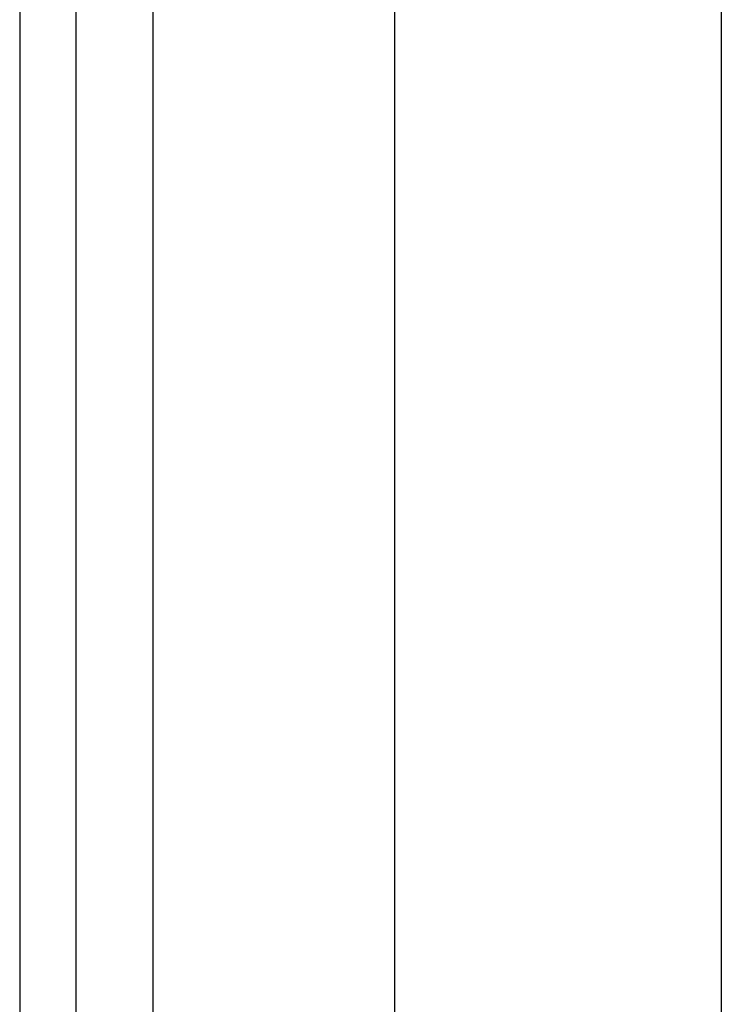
# Model space of a CAD drawing. Header units: inches. Extents: x 0 to 152, y -25 to 98.
# Tile 3 of 88: x 7.6 to 8.65, y 36.55 to 38.03. Entities that reach past the tile are written whole.
import ezdxf

# ---------------------------------------------------------------- set-up
doc = ezdxf.new("R2010")
doc.units = ezdxf.units.IN
doc.header["$LTSCALE"] = 9.095314
doc.header["$MEASUREMENT"] = 0
doc.layers.add('Visible Edges(ANSI)', color=7, linetype='Continuous', lineweight=25)
doc.layers.add('Visible Tangent Edges(ANSI)', color=7, linetype='Continuous', lineweight=25)

msp = doc.modelspace()

# ---------------------------------------------------------------- linework, layer by layer
at = {"layer": 'Visible Edges(ANSI)'}
for p, q in [((7.5979, 70.6212), (7.5979, 33.7817)), ((7.6829, 33.7817), (7.6829, 70.6212)), ((8.1627, 34.6032), (8.1627, 38.4117)), ((8.6547, 38.4117), (8.6547, 34.6032))]:
    msp.add_line(p, q, dxfattribs=at)
at = {"layer": 'Visible Tangent Edges(ANSI)'}
msp.add_line((7.7991, 33.7817), (7.7991, 38.715), dxfattribs=at)

doc.saveas('drawing.dxf')
